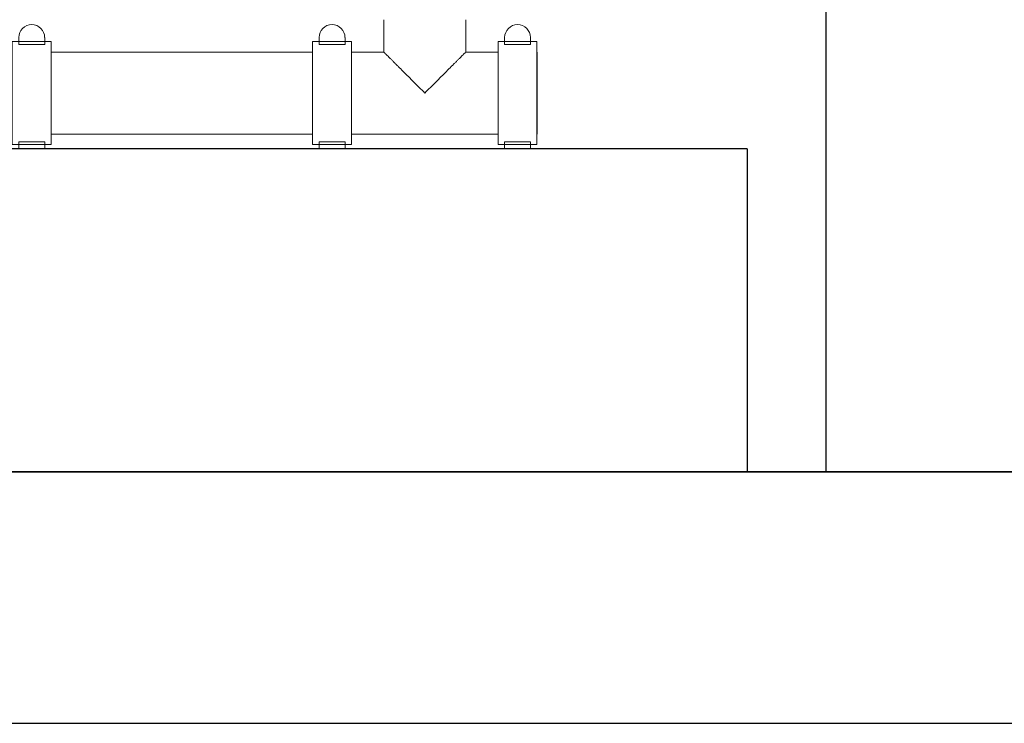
# Model space of a CAD drawing. Header units: millimetres. Extents: x 101535 to 192135, y -3968 to 17259.
# Tile 10 of 92: x 106947 to 108318, y -3900 to -2920. Entities that reach past the tile are written whole.
import ezdxf

# ---------------------------------------------------------------- set-up
doc = ezdxf.new("R2010")
doc.units = ezdxf.units.MM
doc.layers.add('A-FLOR', color=7, linetype='Continuous', lineweight=25, true_color=0x007f00)
for name, color, linetype, lineweight in [('A-FLOR-LEVL', 7, 'Continuous', 30), ('A-WALL', 7, 'Continuous', 25), ('P-PIPE', 7, 'Continuous', 18)]:
    doc.layers.add(name, color=color, linetype=linetype, lineweight=lineweight)

# ---------------------------------------------------------------- blocks, each defined once
blk = doc.blocks.new('Bezpośredni kształt - A7-303111-Przekrój 29')
at = {"layer": 'A-FLOR'}
for p, q in [((109922.8, -3550), (102813.7, -3550)), ((102813.7, -3900), (109922.8, -3900))]:
    blk.add_line(p, q, dxfattribs=at)
blk = doc.blocks.new('IR 026-25_3D1_2025_09_11_ifc-1-Przekrój 29')
at = {"layer": 'A-FLOR', "lineweight": 18}
blk.add_blockref('Bezpośredni kształt - A7-303111-Przekrój 29', (0, 0), dxfattribs=at)
blk = doc.blocks.new('Victaulic-EU-IPS-Tee-Reducing Tee-No 201 - Standard-1835134-Przekrój 29')
at = {"layer": 'P-PIPE', "color": 5, "true_color": 0x0000ff}
for p, q in [((107453.8, -2920.4), (107453.8, -2965.4)), ((107568.1, -2965.4), (107568.1, -2920.4)), ((107453.8, -2965.4), (107408.8, -2965.4)), ((107613, -2965.4), (107568.1, -2965.4)), ((107408.8, -3079.7), (107613, -3079.7))]:
    blk.add_line(p, q, dxfattribs=at)
for points, knots in [([(107510.9, -3022.5), (107508.3, -3020), (107503.2, -3014.8), (107495.6, -3007.2), (107488.1, -2999.7), (107480.8, -2992.4), (107475.1, -2986.7), (107470.7, -2982.4), (107467.7, -2979.3), (107464.8, -2976.4), (107462.1, -2973.7), (107459.7, -2971.3), (107457.6, -2969.3), (107456, -2967.6), (107454.3, -2965.9), (107453.8, -2965.4), (107453.8, -2965.4)], [0, 0, 0, 0, 0.1, 0.2, 0.3, 0.4, 0.5, 0.55, 0.6, 0.65, 0.7, 0.75, 0.8, 0.85, 0.9, 1, 1, 1, 1]), ([(107568.1, -2965.4), (107568, -2965.4), (107567.5, -2965.9), (107565.8, -2967.6), (107564.2, -2969.3), (107562.1, -2971.3), (107559.7, -2973.7), (107557, -2976.4), (107554.1, -2979.3), (107551.1, -2982.4), (107546.7, -2986.7), (107541, -2992.4), (107533.7, -2999.7), (107523.7, -3009.7), (107516.1, -3017.4), (107510.9, -3022.5)], [0, 0, 0, 0, 0.1, 0.15, 0.2, 0.25, 0.3, 0.35, 0.4, 0.45, 0.5, 0.6, 0.7, 0.8, 1, 1, 1, 1])]:
    blk.add_open_spline(points, degree=3, knots=knots, dxfattribs=at)
blk = doc.blocks.new('Victaulic-EU-FP-FireLock EZ Rigid Coupling Style 009N1 - Standard-1835122-Przekrój 29')
at = {"layer": 'P-PIPE', "color": 5, "true_color": 0x0000ff}
for p, q in [((107622, -2945.3), (107622, -2954.8)), ((107658.1, -2954.8), (107658.1, -2945.3)), ((107667.1, -2951), (107613, -2951)), ((107613, -2951), (107613, -3094)), ((107622, -2954.8), (107658.1, -2954.8)), ((107667.1, -3094), (107667.1, -2951)), ((107613, -3094), (107667.1, -3094)), ((107658.1, -3090.3), (107622, -3090.3)), ((107622, -3090.3), (107622, -3099.7)), ((107658.1, -3099.7), (107658.1, -3090.3))]:
    blk.add_line(p, q, dxfattribs=at)
blk.add_arc((107640.1, -2945.3), 18, 0, 180, dxfattribs=at)
blk = doc.blocks.new('Cap - Grooved1 - Standard-5431-Przekrój 29')
at = {"layer": 'P-PIPE', "color": 5, "true_color": 0x0000ff}
for p, q in [((107667.6, -3022.5), (107667.6, -2965.4)), ((107667.6, -3079.7), (107667.6, -3022.5))]:
    blk.add_line(p, q, dxfattribs=at)
blk = doc.blocks.new('Victaulic-EU-FP-FireLock EZ Rigid Coupling Style 009N1 - Standard-V12-Przekrój 29')
at = {"layer": 'P-PIPE', "color": 5, "true_color": 0x0000ff}
for p, q in [((107363.7, -2945.3), (107363.7, -2954.8)), ((107399.8, -2954.8), (107399.8, -2945.3)), ((107408.8, -2951), (107354.7, -2951)), ((107354.7, -2951), (107354.7, -3094)), ((107363.7, -2954.8), (107399.8, -2954.8)), ((107408.8, -3094), (107408.8, -2951)), ((107354.7, -3094), (107408.8, -3094)), ((107399.8, -3090.3), (107363.7, -3090.3)), ((107363.7, -3090.3), (107363.7, -3099.7)), ((107399.8, -3099.7), (107399.8, -3090.3))]:
    blk.add_line(p, q, dxfattribs=at)
blk.add_arc((107381.7, -2945.3), 18, 0, 180, dxfattribs=at)
blk = doc.blocks.new('Victaulic-EU-FP-FireLock EZ Rigid Coupling Style 009N1 - Standard-V13-Przekrój 29')
at = {"layer": 'P-PIPE', "color": 5, "true_color": 0x0000ff}
for p, q in [((106945.5, -2945.3), (106945.5, -2954.8)), ((106981.6, -2954.8), (106981.6, -2945.3)), ((106990.6, -2951), (106936.5, -2951)), ((106936.5, -2951), (106936.5, -3094)), ((106945.5, -2954.8), (106981.6, -2954.8)), ((106990.6, -3094), (106990.6, -2951)), ((106936.5, -3094), (106990.6, -3094)), ((106981.6, -3090.3), (106945.5, -3090.3)), ((106945.5, -3090.3), (106945.5, -3099.7)), ((106981.6, -3099.7), (106981.6, -3090.3))]:
    blk.add_line(p, q, dxfattribs=at)
blk.add_arc((106963.5, -2945.3), 18, 0, 180, dxfattribs=at)

msp = doc.modelspace()

# ---------------------------------------------------------------- block references
at = {"lineweight": 5}
msp.add_blockref('IR 026-25_3D1_2025_09_11_ifc-1-Przekrój 29', (0, 0), dxfattribs=at)

# ---------------------------------------------------------------- next in the draw order: linework, layer by layer
at = {"layer": 'A-FLOR-LEVL'}
msp.add_line((102867.4, -3550), (111766.3, -3550), dxfattribs=at)
at = {"layer": 'A-WALL'}
for p, q in [((108069.9, -3550), (108069.9, -1057.2)), ((107959.9, -3100), (105609.6, -3100)), ((107959.9, -3100), (107959.9, -3550))]:
    msp.add_line(p, q, dxfattribs=at)
at = {"layer": 'P-PIPE', "color": 5, "true_color": 0x0000ff}
for p, q in [((107354.7, -2965.4), (106990.6, -2965.4)), ((106990.6, -3079.7), (107354.7, -3079.7))]:
    msp.add_line(p, q, dxfattribs=at)

# ---------------------------------------------------------------- next in the draw order: block references
for name in ['Victaulic-EU-IPS-Tee-Reducing Tee-No 201 - Standard-1835134-Przekrój 29', 'Victaulic-EU-FP-FireLock EZ Rigid Coupling Style 009N1 - Standard-V13-Przekrój 29', 'Victaulic-EU-FP-FireLock EZ Rigid Coupling Style 009N1 - Standard-V12-Przekrój 29', 'Victaulic-EU-FP-FireLock EZ Rigid Coupling Style 009N1 - Standard-1835122-Przekrój 29', 'Cap - Grooved1 - Standard-5431-Przekrój 29']:
    msp.add_blockref(name, (0, 0), dxfattribs=at)

doc.saveas('drawing.dxf')
